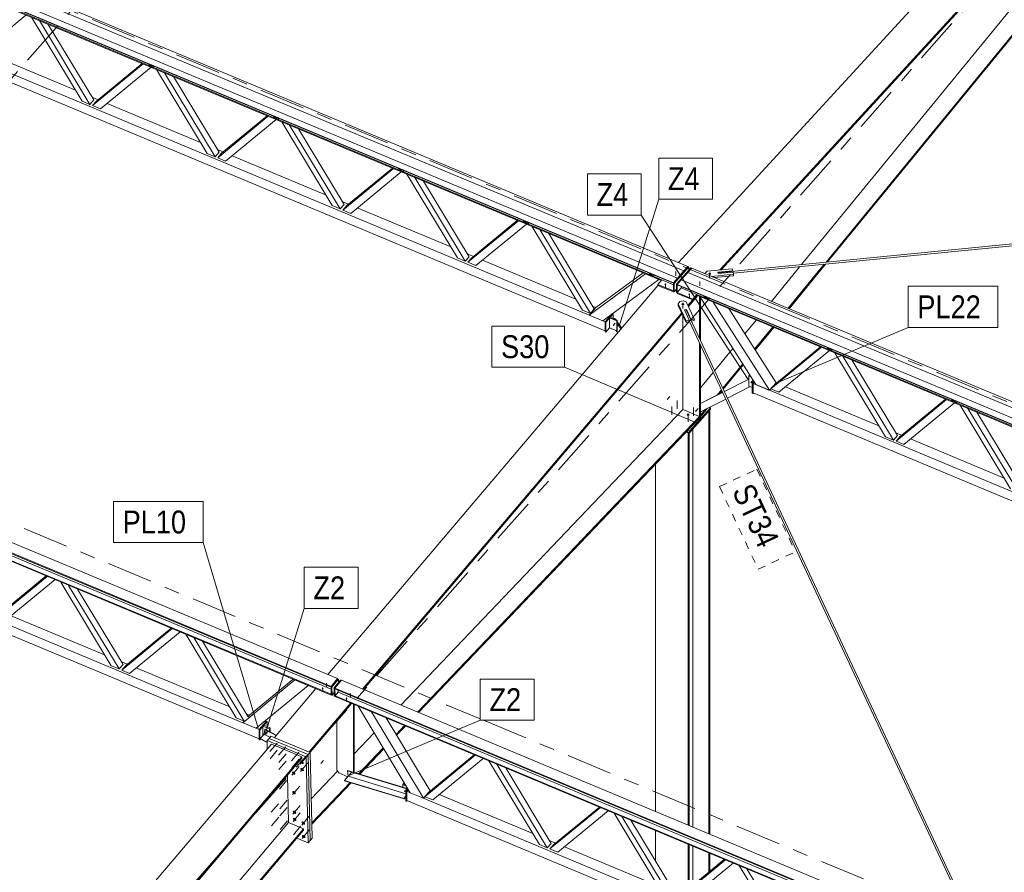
# Model space of a CAD drawing. Header units: millimetres. Extents: x -698 to 216, y -34 to 576.
# Tile 66 of 88: x -117 to -52, y 202 to 258. Entities that reach past the tile are written whole.
import ezdxf

# ---------------------------------------------------------------- set-up
doc = ezdxf.new("R2010")
doc.units = ezdxf.units.MM
for name, pattern in [('XKITLINE00', [0]), ('XKITLINE02', [4, 2, -2]), ('XKITLINE03', [6, 3, -1, 1, -1]), ('XKITLINE04', [3, 0.5, -0.5, 0.5, -0.5, 0.5, -0.5])]:
    doc.linetypes.add(name, pattern=pattern)
for name, color, linetype, lineweight in [('Element', 2, 'Continuous', 0), ('Spoina', 1, 'Continuous', 0), ('Znak elementu', 2, 'Continuous', 0), ('Śruba', 3, 'Continuous', 0)]:
    doc.layers.add(name, color=color, linetype=linetype, lineweight=lineweight)
doc.styles.add('ARIAL', font='ARIAL.TTF')

msp = doc.modelspace()

# ---------------------------------------------------------------- hatches: boundary and pattern name
at = {"layer": 'Śruba'}
for points in [[(-71.305, 241.328), (-71.314, 241.329), (-71.323, 241.331), (-71.331, 241.333), (-71.34, 241.336), (-71.347, 241.339), (-71.354, 241.343), (-71.361, 241.347), (-71.367, 241.352), (-71.372, 241.356), (-71.377, 241.362), (-71.38, 241.367), (-71.383, 241.373), (-71.385, 241.379), (-71.386, 241.385), (-71.387, 241.391), (-71.386, 241.397), (-71.385, 241.403), (-71.382, 241.409), (-71.379, 241.414), (-71.375, 241.419), (-71.371, 241.425), (-71.365, 241.429), (-71.359, 241.434), (-71.352, 241.437), (-71.345, 241.441), (-71.337, 241.444), (-71.329, 241.446), (-71.32, 241.448), (-71.312, 241.449), (-71.303, 241.45), (-71.294, 241.45), (-71.285, 241.45), (-71.276, 241.449), (-71.267, 241.447), (-71.259, 241.445), (-71.251, 241.442), (-71.243, 241.439), (-71.236, 241.435), (-71.229, 241.431), (-71.223, 241.426), (-71.218, 241.421), (-71.214, 241.416), (-71.21, 241.41), (-71.207, 241.405), (-71.205, 241.399), (-71.204, 241.393), (-71.203, 241.387), (-71.204, 241.381), (-71.206, 241.375), (-71.208, 241.369), (-71.211, 241.364), (-71.215, 241.358), (-71.22, 241.353), (-71.225, 241.348), (-71.231, 241.344), (-71.238, 241.34), (-71.245, 241.337), (-71.253, 241.334), (-71.261, 241.331), (-71.27, 241.33), (-71.279, 241.328), (-71.287, 241.328), (-71.296, 241.328)], [(-74.214, 240.644), (-74.225, 240.646), (-74.235, 240.649), (-74.244, 240.654), (-74.251, 240.66), (-74.257, 240.667), (-74.26, 240.675), (-74.262, 240.683), (-74.261, 240.691), (-74.258, 240.699), (-74.252, 240.706), (-74.245, 240.713), (-74.237, 240.718), (-74.227, 240.722), (-74.216, 240.725), (-74.204, 240.726), (-74.193, 240.725), (-74.182, 240.723), (-74.172, 240.719), (-74.163, 240.714), (-74.155, 240.708), (-74.15, 240.701), (-74.146, 240.694), (-74.145, 240.686), (-74.146, 240.678), (-74.149, 240.67), (-74.154, 240.663), (-74.162, 240.656), (-74.17, 240.651), (-74.18, 240.647), (-74.191, 240.644), (-74.203, 240.643)], [(-72.647, 239.989), (-72.658, 239.991), (-72.668, 239.995), (-72.677, 240), (-72.684, 240.006), (-72.69, 240.013), (-72.693, 240.02), (-72.694, 240.028), (-72.693, 240.036), (-72.69, 240.044), (-72.685, 240.051), (-72.678, 240.058), (-72.669, 240.063), (-72.659, 240.067), (-72.648, 240.07), (-72.637, 240.071), (-72.626, 240.07), (-72.615, 240.068), (-72.605, 240.065), (-72.596, 240.06), (-72.588, 240.054), (-72.583, 240.047), (-72.579, 240.039), (-72.578, 240.031), (-72.579, 240.023), (-72.582, 240.015), (-72.587, 240.008), (-72.594, 240.001), (-72.603, 239.996), (-72.613, 239.992), (-72.624, 239.989), (-72.635, 239.988)], [(-73.065, 239.325), (-73.074, 239.325), (-73.083, 239.327), (-73.092, 239.329), (-73.1, 239.331), (-73.107, 239.334), (-73.115, 239.338), (-73.122, 239.342), (-73.128, 239.347), (-73.133, 239.352), (-73.138, 239.357), (-73.142, 239.363), (-73.145, 239.368), (-73.147, 239.375), (-73.149, 239.381), (-73.149, 239.387), (-73.149, 239.394), (-73.148, 239.4), (-73.146, 239.406), (-73.143, 239.412), (-73.139, 239.418), (-73.135, 239.424), (-73.13, 239.429), (-73.124, 239.434), (-73.117, 239.438), (-73.11, 239.442), (-73.102, 239.445), (-73.094, 239.448), (-73.086, 239.451), (-73.077, 239.452), (-73.068, 239.454), (-73.059, 239.454), (-73.05, 239.454), (-73.041, 239.453), (-73.033, 239.452), (-73.024, 239.45), (-73.016, 239.447), (-73.008, 239.444), (-73.001, 239.441), (-72.994, 239.437), (-72.988, 239.432), (-72.982, 239.427), (-72.978, 239.422), (-72.974, 239.416), (-72.971, 239.41), (-72.968, 239.404), (-72.967, 239.398), (-72.966, 239.391), (-72.966, 239.385), (-72.968, 239.379), (-72.97, 239.372), (-72.973, 239.366), (-72.976, 239.361), (-72.981, 239.355), (-72.986, 239.35), (-72.992, 239.345), (-72.999, 239.341), (-73.006, 239.337), (-73.013, 239.333), (-73.021, 239.33), (-73.03, 239.328), (-73.038, 239.326), (-73.047, 239.325), (-73.056, 239.324)], [(-77.541, 238.068), (-77.534, 238.059), (-77.529, 238.05), (-77.525, 238.041), (-77.523, 238.032), (-77.523, 238.024), (-77.525, 238.016), (-77.529, 238.01), (-77.535, 238.006), (-77.541, 238.003), (-77.55, 238.002), (-77.559, 238.002), (-77.568, 238.005), (-77.578, 238.009), (-77.588, 238.015), (-77.597, 238.022), (-77.605, 238.03), (-77.612, 238.039), (-77.617, 238.048), (-77.621, 238.057), (-77.622, 238.066), (-77.622, 238.074), (-77.62, 238.081), (-77.617, 238.087), (-77.611, 238.092), (-77.604, 238.095), (-77.596, 238.096), (-77.587, 238.095), (-77.577, 238.093), (-77.567, 238.089), (-77.558, 238.083), (-77.549, 238.076)], [(-68.523, 234.301), (-68.516, 234.292), (-68.511, 234.283), (-68.507, 234.274), (-68.505, 234.265), (-68.506, 234.257), (-68.508, 234.25), (-68.511, 234.244), (-68.517, 234.239), (-68.524, 234.236), (-68.532, 234.235), (-68.541, 234.236), (-68.551, 234.238), (-68.56, 234.242), (-68.57, 234.248), (-68.579, 234.255), (-68.587, 234.263), (-68.594, 234.272), (-68.599, 234.281), (-68.603, 234.29), (-68.605, 234.299), (-68.605, 234.307), (-68.603, 234.315), (-68.599, 234.321), (-68.593, 234.325), (-68.586, 234.328), (-68.578, 234.329), (-68.569, 234.329), (-68.56, 234.326), (-68.55, 234.322), (-68.54, 234.316), (-68.531, 234.309)], [(-72.149, 232.435), (-72.142, 232.426), (-72.137, 232.417), (-72.133, 232.408), (-72.132, 232.399), (-72.132, 232.391), (-72.134, 232.383), (-72.137, 232.377), (-72.143, 232.373), (-72.15, 232.37), (-72.158, 232.369), (-72.167, 232.369), (-72.177, 232.372), (-72.187, 232.376), (-72.196, 232.382), (-72.205, 232.389), (-72.213, 232.397), (-72.22, 232.406), (-72.225, 232.415), (-72.229, 232.424), (-72.231, 232.433), (-72.231, 232.441), (-72.229, 232.448), (-72.225, 232.455), (-72.219, 232.459), (-72.212, 232.462), (-72.204, 232.463), (-72.195, 232.462), (-72.186, 232.46), (-72.176, 232.456), (-72.166, 232.45), (-72.157, 232.443)], [(-72.72, 232.07), (-72.729, 232.071), (-72.738, 232.072), (-72.746, 232.074), (-72.755, 232.077), (-72.762, 232.08), (-72.77, 232.084), (-72.776, 232.088), (-72.782, 232.092), (-72.788, 232.097), (-72.792, 232.103), (-72.796, 232.108), (-72.799, 232.114), (-72.801, 232.12), (-72.803, 232.126), (-72.803, 232.132), (-72.803, 232.139), (-72.801, 232.145), (-72.799, 232.151), (-72.796, 232.157), (-72.792, 232.162), (-72.788, 232.167), (-72.782, 232.172), (-72.776, 232.177), (-72.77, 232.181), (-72.762, 232.185), (-72.755, 232.188), (-72.746, 232.191), (-72.738, 232.193), (-72.729, 232.194), (-72.72, 232.195), (-72.711, 232.195), (-72.702, 232.195), (-72.694, 232.194), (-72.685, 232.193), (-72.676, 232.191), (-72.668, 232.188), (-72.66, 232.185), (-72.653, 232.181), (-72.647, 232.177), (-72.641, 232.172), (-72.635, 232.167), (-72.631, 232.162), (-72.627, 232.157), (-72.624, 232.151), (-72.621, 232.145), (-72.62, 232.139), (-72.62, 232.132), (-72.62, 232.126), (-72.621, 232.12), (-72.624, 232.114), (-72.627, 232.108), (-72.631, 232.103), (-72.635, 232.097), (-72.641, 232.092), (-72.647, 232.088), (-72.653, 232.084), (-72.66, 232.08), (-72.668, 232.077), (-72.676, 232.074), (-72.685, 232.072), (-72.694, 232.071), (-72.702, 232.07), (-72.711, 232.069)], [(-96.685, 214.154), (-96.696, 214.156), (-96.706, 214.16), (-96.715, 214.165), (-96.723, 214.171), (-96.728, 214.178), (-96.732, 214.185), (-96.733, 214.194), (-96.732, 214.202), (-96.729, 214.209), (-96.724, 214.217), (-96.717, 214.223), (-96.708, 214.228), (-96.698, 214.232), (-96.687, 214.235), (-96.676, 214.236), (-96.664, 214.236), (-96.653, 214.233), (-96.643, 214.23), (-96.634, 214.225), (-96.627, 214.219), (-96.621, 214.212), (-96.618, 214.204), (-96.617, 214.196), (-96.617, 214.188), (-96.621, 214.18), (-96.626, 214.173), (-96.633, 214.167), (-96.642, 214.161), (-96.652, 214.157), (-96.663, 214.155), (-96.674, 214.154)], [(-95.118, 213.499), (-95.129, 213.502), (-95.139, 213.505), (-95.148, 213.51), (-95.155, 213.516), (-95.161, 213.523), (-95.165, 213.531), (-95.166, 213.539), (-95.165, 213.547), (-95.162, 213.555), (-95.157, 213.562), (-95.149, 213.568), (-95.141, 213.574), (-95.131, 213.578), (-95.12, 213.58), (-95.108, 213.581), (-95.097, 213.581), (-95.086, 213.579), (-95.076, 213.575), (-95.067, 213.57), (-95.06, 213.564), (-95.054, 213.557), (-95.051, 213.55), (-95.049, 213.542), (-95.05, 213.533), (-95.053, 213.526), (-95.059, 213.518), (-95.066, 213.512), (-95.074, 213.507), (-95.084, 213.503), (-95.095, 213.5), (-95.107, 213.499)], [(-100.321, 211.288), (-100.314, 211.279), (-100.308, 211.27), (-100.305, 211.26), (-100.303, 211.252), (-100.303, 211.243), (-100.305, 211.236), (-100.309, 211.23), (-100.314, 211.225), (-100.321, 211.223), (-100.33, 211.221), (-100.339, 211.222), (-100.348, 211.225), (-100.358, 211.229), (-100.368, 211.234), (-100.377, 211.241), (-100.385, 211.249), (-100.392, 211.258), (-100.397, 211.267), (-100.401, 211.277), (-100.402, 211.286), (-100.402, 211.294), (-100.4, 211.301), (-100.396, 211.307), (-100.391, 211.312), (-100.384, 211.315), (-100.376, 211.316), (-100.367, 211.315), (-100.357, 211.313), (-100.347, 211.308), (-100.338, 211.303), (-100.329, 211.296)], [(-97.97, 209.398), (-97.961, 209.389), (-97.953, 209.379), (-97.945, 209.369), (-97.938, 209.359), (-97.932, 209.348), (-97.927, 209.338), (-97.923, 209.328), (-97.92, 209.318), (-97.918, 209.308), (-97.918, 209.298), (-97.918, 209.289), (-97.919, 209.281), (-97.922, 209.273), (-97.925, 209.266), (-97.93, 209.26), (-97.936, 209.254), (-97.942, 209.249), (-97.949, 209.246), (-97.958, 209.243), (-97.966, 209.241), (-97.976, 209.24), (-97.986, 209.241), (-97.996, 209.242), (-98.007, 209.244), (-98.018, 209.247), (-98.029, 209.251), (-98.04, 209.257), (-98.052, 209.263), (-98.062, 209.269), (-98.073, 209.277), (-98.083, 209.285), (-98.093, 209.294), (-98.102, 209.303), (-98.111, 209.313), (-98.118, 209.323), (-98.125, 209.333), (-98.131, 209.343), (-98.136, 209.354), (-98.14, 209.364), (-98.143, 209.374), (-98.145, 209.384), (-98.146, 209.393), (-98.145, 209.402), (-98.144, 209.411), (-98.141, 209.419), (-98.138, 209.426), (-98.133, 209.432), (-98.128, 209.438), (-98.121, 209.442), (-98.114, 209.446), (-98.106, 209.449), (-98.097, 209.451), (-98.088, 209.451), (-98.078, 209.451), (-98.067, 209.45), (-98.056, 209.448), (-98.045, 209.444), (-98.034, 209.44), (-98.023, 209.435), (-98.012, 209.429), (-98.001, 209.422), (-97.99, 209.415), (-97.98, 209.407)], [(-98.519, 208.694), (-98.51, 208.685), (-98.501, 208.675), (-98.493, 208.665), (-98.487, 208.655), (-98.481, 208.644), (-98.476, 208.634), (-98.472, 208.624), (-98.469, 208.614), (-98.467, 208.604), (-98.466, 208.594), (-98.466, 208.585), (-98.468, 208.577), (-98.47, 208.569), (-98.474, 208.562), (-98.478, 208.555), (-98.484, 208.55), (-98.49, 208.545), (-98.498, 208.541), (-98.506, 208.539), (-98.515, 208.537), (-98.524, 208.536), (-98.534, 208.536), (-98.545, 208.538), (-98.555, 208.54), (-98.566, 208.543), (-98.578, 208.547), (-98.589, 208.553), (-98.6, 208.558), (-98.611, 208.565), (-98.621, 208.573), (-98.632, 208.581), (-98.641, 208.59), (-98.65, 208.599), (-98.659, 208.609), (-98.667, 208.619), (-98.673, 208.629), (-98.679, 208.639), (-98.684, 208.649), (-98.688, 208.66), (-98.691, 208.67), (-98.693, 208.68), (-98.694, 208.689), (-98.694, 208.698), (-98.692, 208.707), (-98.69, 208.714), (-98.686, 208.722), (-98.682, 208.728), (-98.676, 208.734), (-98.67, 208.738), (-98.662, 208.742), (-98.654, 208.745), (-98.645, 208.746), (-98.636, 208.747), (-98.626, 208.747), (-98.615, 208.746), (-98.605, 208.743), (-98.594, 208.74), (-98.582, 208.736), (-98.571, 208.731), (-98.56, 208.725), (-98.549, 208.718), (-98.539, 208.711), (-98.528, 208.703)], [(-97.96, 208.927), (-97.95, 208.918), (-97.942, 208.908), (-97.934, 208.898), (-97.927, 208.888), (-97.921, 208.877), (-97.916, 208.867), (-97.912, 208.857), (-97.91, 208.847), (-97.908, 208.837), (-97.907, 208.827), (-97.907, 208.818), (-97.909, 208.81), (-97.911, 208.802), (-97.915, 208.795), (-97.919, 208.788), (-97.925, 208.783), (-97.931, 208.778), (-97.939, 208.775), (-97.947, 208.772), (-97.956, 208.77), (-97.965, 208.769), (-97.975, 208.769), (-97.986, 208.771), (-97.996, 208.773), (-98.007, 208.776), (-98.018, 208.78), (-98.03, 208.786), (-98.041, 208.791), (-98.052, 208.798), (-98.062, 208.806), (-98.073, 208.814), (-98.082, 208.823), (-98.091, 208.832), (-98.1, 208.842), (-98.107, 208.852), (-98.114, 208.862), (-98.12, 208.872), (-98.125, 208.882), (-98.129, 208.893), (-98.132, 208.903), (-98.134, 208.913), (-98.135, 208.922), (-98.135, 208.931), (-98.133, 208.94), (-98.131, 208.947), (-98.127, 208.955), (-98.123, 208.961), (-98.117, 208.967), (-98.111, 208.971), (-98.103, 208.975), (-98.095, 208.978), (-98.086, 208.979), (-98.077, 208.98), (-98.067, 208.98), (-98.056, 208.979), (-98.045, 208.976), (-98.034, 208.973), (-98.023, 208.969), (-98.012, 208.964), (-98.001, 208.958), (-97.99, 208.951), (-97.979, 208.944), (-97.969, 208.936)], [(-94.85, 208.585), (-94.843, 208.577), (-94.838, 208.567), (-94.834, 208.558), (-94.832, 208.549), (-94.833, 208.541), (-94.835, 208.534), (-94.838, 208.528), (-94.844, 208.523), (-94.851, 208.52), (-94.859, 208.519), (-94.868, 208.52), (-94.878, 208.522), (-94.887, 208.526), (-94.897, 208.532), (-94.906, 208.539), (-94.914, 208.547), (-94.921, 208.556), (-94.926, 208.565), (-94.93, 208.574), (-94.932, 208.583), (-94.932, 208.592), (-94.93, 208.599), (-94.926, 208.605), (-94.92, 208.609), (-94.913, 208.612), (-94.905, 208.613), (-94.896, 208.613), (-94.887, 208.61), (-94.877, 208.606), (-94.867, 208.6), (-94.858, 208.593)], [(-98.489, 207.41), (-98.48, 207.401), (-98.472, 207.391), (-98.464, 207.381), (-98.457, 207.371), (-98.451, 207.361), (-98.446, 207.35), (-98.442, 207.34), (-98.439, 207.33), (-98.437, 207.32), (-98.437, 207.311), (-98.437, 207.302), (-98.438, 207.293), (-98.441, 207.285), (-98.444, 207.278), (-98.449, 207.272), (-98.454, 207.266), (-98.461, 207.262), (-98.468, 207.258), (-98.476, 207.255), (-98.485, 207.253), (-98.495, 207.253), (-98.505, 207.253), (-98.515, 207.254), (-98.526, 207.256), (-98.537, 207.26), (-98.548, 207.264), (-98.559, 207.269), (-98.57, 207.275), (-98.581, 207.282), (-98.592, 207.289), (-98.602, 207.297), (-98.612, 207.306), (-98.621, 207.315), (-98.629, 207.325), (-98.637, 207.335), (-98.644, 207.345), (-98.65, 207.355), (-98.655, 207.366), (-98.659, 207.376), (-98.662, 207.386), (-98.664, 207.396), (-98.665, 207.405), (-98.664, 207.414), (-98.663, 207.423), (-98.66, 207.431), (-98.657, 207.438), (-98.652, 207.444), (-98.647, 207.45), (-98.64, 207.455), (-98.633, 207.458), (-98.625, 207.461), (-98.616, 207.463), (-98.606, 207.464), (-98.596, 207.463), (-98.586, 207.462), (-98.575, 207.46), (-98.564, 207.457), (-98.553, 207.452), (-98.542, 207.447), (-98.531, 207.441), (-98.52, 207.435), (-98.509, 207.427), (-98.499, 207.419)], [(-91.232, 207.491), (-91.225, 207.482), (-91.22, 207.473), (-91.216, 207.464), (-91.214, 207.455), (-91.214, 207.447), (-91.216, 207.44), (-91.22, 207.434), (-91.226, 207.429), (-91.233, 207.426), (-91.241, 207.425), (-91.25, 207.426), (-91.259, 207.428), (-91.269, 207.432), (-91.279, 207.438), (-91.288, 207.445), (-91.296, 207.453), (-91.303, 207.462), (-91.308, 207.471), (-91.312, 207.48), (-91.313, 207.489), (-91.313, 207.497), (-91.311, 207.505), (-91.308, 207.511), (-91.302, 207.515), (-91.295, 207.518), (-91.287, 207.519), (-91.278, 207.519), (-91.268, 207.516), (-91.258, 207.512), (-91.249, 207.506), (-91.24, 207.499)], [(-98.46, 206.126), (-98.451, 206.117), (-98.442, 206.108), (-98.434, 206.098), (-98.428, 206.087), (-98.422, 206.077), (-98.417, 206.067), (-98.413, 206.056), (-98.41, 206.046), (-98.408, 206.036), (-98.407, 206.027), (-98.407, 206.018), (-98.409, 206.009), (-98.411, 206.002), (-98.415, 205.994), (-98.419, 205.988), (-98.425, 205.983), (-98.431, 205.978), (-98.439, 205.974), (-98.447, 205.971), (-98.456, 205.97), (-98.465, 205.969), (-98.475, 205.969), (-98.486, 205.97), (-98.496, 205.973), (-98.508, 205.976), (-98.519, 205.98), (-98.53, 205.985), (-98.541, 205.991), (-98.552, 205.998), (-98.562, 206.005), (-98.573, 206.014), (-98.582, 206.022), (-98.592, 206.032), (-98.6, 206.041), (-98.608, 206.051), (-98.614, 206.061), (-98.62, 206.072), (-98.625, 206.082), (-98.629, 206.092), (-98.632, 206.102), (-98.634, 206.112), (-98.635, 206.122), (-98.635, 206.131), (-98.633, 206.139), (-98.631, 206.147), (-98.627, 206.154), (-98.623, 206.161), (-98.617, 206.166), (-98.611, 206.171), (-98.603, 206.175), (-98.595, 206.177), (-98.586, 206.179), (-98.577, 206.18), (-98.567, 206.18), (-98.556, 206.178), (-98.546, 206.176), (-98.535, 206.173), (-98.523, 206.169), (-98.512, 206.164), (-98.501, 206.158), (-98.49, 206.151), (-98.48, 206.143), (-98.469, 206.135)], [(-98.449, 205.655), (-98.44, 205.646), (-98.431, 205.636), (-98.424, 205.626), (-98.417, 205.616), (-98.411, 205.606), (-98.406, 205.596), (-98.402, 205.585), (-98.399, 205.575), (-98.397, 205.565), (-98.396, 205.556), (-98.397, 205.547), (-98.398, 205.538), (-98.4, 205.531), (-98.404, 205.523), (-98.409, 205.517), (-98.414, 205.511), (-98.421, 205.507), (-98.428, 205.503), (-98.436, 205.5), (-98.445, 205.499), (-98.454, 205.498), (-98.464, 205.498), (-98.475, 205.499), (-98.486, 205.502), (-98.497, 205.505), (-98.508, 205.509), (-98.519, 205.514), (-98.53, 205.52), (-98.541, 205.527), (-98.552, 205.534), (-98.562, 205.542), (-98.572, 205.551), (-98.581, 205.56), (-98.589, 205.57), (-98.597, 205.58), (-98.604, 205.59), (-98.61, 205.601), (-98.615, 205.611), (-98.619, 205.621), (-98.622, 205.631), (-98.623, 205.641), (-98.624, 205.651), (-98.624, 205.66), (-98.622, 205.668), (-98.62, 205.676), (-98.616, 205.683), (-98.612, 205.69), (-98.606, 205.695), (-98.6, 205.7), (-98.593, 205.703), (-98.584, 205.706), (-98.576, 205.708), (-98.566, 205.709), (-98.556, 205.709), (-98.546, 205.707), (-98.535, 205.705), (-98.524, 205.702), (-98.513, 205.698), (-98.501, 205.692), (-98.49, 205.687), (-98.479, 205.68), (-98.469, 205.672), (-98.459, 205.664)], [(-97.879, 205.417), (-97.87, 205.408), (-97.861, 205.398), (-97.854, 205.388), (-97.847, 205.378), (-97.841, 205.368), (-97.836, 205.357), (-97.832, 205.347), (-97.829, 205.337), (-97.827, 205.327), (-97.826, 205.318), (-97.827, 205.309), (-97.828, 205.3), (-97.831, 205.292), (-97.834, 205.285), (-97.839, 205.279), (-97.844, 205.273), (-97.851, 205.269), (-97.858, 205.265), (-97.866, 205.262), (-97.875, 205.26), (-97.884, 205.26), (-97.894, 205.26), (-97.905, 205.261), (-97.916, 205.263), (-97.927, 205.267), (-97.938, 205.271), (-97.949, 205.276), (-97.96, 205.282), (-97.971, 205.289), (-97.982, 205.296), (-97.992, 205.304), (-98.002, 205.313), (-98.011, 205.322), (-98.019, 205.332), (-98.027, 205.342), (-98.034, 205.352), (-98.04, 205.363), (-98.045, 205.373), (-98.049, 205.383), (-98.052, 205.393), (-98.053, 205.403), (-98.054, 205.413), (-98.054, 205.422), (-98.053, 205.43), (-98.05, 205.438), (-98.047, 205.445), (-98.042, 205.451), (-98.036, 205.457), (-98.03, 205.462), (-98.023, 205.465), (-98.014, 205.468), (-98.006, 205.47), (-97.996, 205.471), (-97.986, 205.47), (-97.976, 205.469), (-97.965, 205.467), (-97.954, 205.464), (-97.943, 205.46), (-97.932, 205.454), (-97.92, 205.448), (-97.909, 205.442), (-97.899, 205.434), (-97.889, 205.426)], [(-97.859, 204.534), (-97.85, 204.525), (-97.841, 204.515), (-97.833, 204.505), (-97.827, 204.495), (-97.821, 204.485), (-97.816, 204.474), (-97.812, 204.464), (-97.809, 204.454), (-97.807, 204.444), (-97.806, 204.435), (-97.806, 204.426), (-97.808, 204.417), (-97.81, 204.409), (-97.814, 204.402), (-97.818, 204.396), (-97.824, 204.39), (-97.83, 204.385), (-97.838, 204.382), (-97.846, 204.379), (-97.855, 204.377), (-97.864, 204.376), (-97.874, 204.377), (-97.885, 204.378), (-97.895, 204.38), (-97.906, 204.383), (-97.918, 204.388), (-97.929, 204.393), (-97.94, 204.399), (-97.951, 204.405), (-97.961, 204.413), (-97.972, 204.421), (-97.981, 204.43), (-97.99, 204.439), (-97.999, 204.449), (-98.007, 204.459), (-98.013, 204.469), (-98.019, 204.479), (-98.024, 204.49), (-98.028, 204.5), (-98.031, 204.51), (-98.033, 204.52), (-98.034, 204.529), (-98.034, 204.538), (-98.032, 204.547), (-98.03, 204.555), (-98.026, 204.562), (-98.022, 204.568), (-98.016, 204.574), (-98.01, 204.578), (-98.002, 204.582), (-97.994, 204.585), (-97.985, 204.587), (-97.976, 204.587), (-97.966, 204.587), (-97.955, 204.586), (-97.945, 204.584), (-97.934, 204.58), (-97.922, 204.576), (-97.911, 204.571), (-97.9, 204.565), (-97.889, 204.558), (-97.879, 204.551), (-97.868, 204.543)]]:
    msp.add_hatch(color=256, dxfattribs=at).paths.add_polyline_path(points, flags=17)

# ---------------------------------------------------------------- linework, layer by layer
at = {"layer": 'Element', "linetype": 'XKITLINE00', "lineweight": 0}
for p, q in [((-158.22, 277.186), (-72.985, 241.583)), ((-158.219, 277.186), (-72.984, 241.583)), ((-157.96, 277.469), (-72.725, 241.866)), ((-158.912, 276.389), (-73.677, 240.786)), ((-158.911, 276.366), (-73.676, 240.763)), ((-158.652, 276.695), (-73.418, 241.092)), ((-73.417, 241.092), (-158.652, 276.695)), ((-157.641, 275.741), (-74.431, 240.984)), ((-157.64, 275.692), (-74.462, 240.948)), ((-153.943, 269.298), (-78.147, 237.638)), ((-152.874, 269.456), (-78.145, 238.241)), ((-73.347, 242.126), (-51.732, 265.696)), ((-70.64, 241.639), (-49.453, 264.743)), ((-70.543, 241.649), (-49.388, 264.717)), ((-65.269, 241.993), (-50.31, 260.253)), ((-63.668, 242.149), (-49.154, 259.868)), ((-63.582, 242.158), (-49.09, 259.849)), ((-116.129, 258.353), (-119.445, 255.626)), ((-112.45, 252.705), (-115.767, 258.202)), ((-111.932, 252.489), (-115.249, 257.985)), ((-114.664, 257.741), (-111.673, 252.783)), ((-119.012, 255.982), (-112.883, 253.423)), ((-111.76, 252.417), (-108.444, 255.143)), ((-111.501, 252.711), (-108.51, 255.17)), ((-108.077, 255.132), (-108.106, 255.144)), ((-107.846, 254.942), (-108.106, 255.144)), ((-107.818, 254.93), (-108.077, 255.132)), ((-107.926, 254.927), (-111.242, 252.2)), ((-107.818, 254.93), (-107.846, 254.942)), ((-107.757, 254.999), (-107.818, 254.93)), ((-104.248, 249.279), (-107.564, 254.775)), ((-103.73, 249.062), (-107.046, 254.559)), ((-106.462, 254.315), (-103.471, 249.357)), ((-111.932, 252.489), (-112.45, 252.705)), ((-111.673, 252.783), (-111.932, 252.489)), ((-111.781, 252.962), (-111.393, 252.8)), ((-111.76, 252.417), (-111.501, 252.711)), ((-110.809, 252.556), (-104.681, 249.996)), ((-111.242, 252.2), (-111.76, 252.417)), ((-103.558, 248.991), (-100.242, 251.717)), ((-103.299, 249.285), (-100.307, 251.744)), ((-99.724, 251.501), (-103.04, 248.774)), ((-99.875, 251.706), (-99.903, 251.718)), ((-99.644, 251.516), (-99.903, 251.718)), ((-99.616, 251.504), (-99.875, 251.706)), ((-99.616, 251.504), (-99.644, 251.516)), ((-99.555, 251.572), (-99.616, 251.504)), ((-96.046, 245.853), (-99.362, 251.349)), ((-95.528, 245.636), (-98.844, 251.133)), ((-98.26, 250.889), (-95.268, 245.931)), ((-96.126, 214.327), (-181.361, 249.93)), ((-96.125, 214.28), (-181.36, 249.883)), ((-180.929, 250.439), (-95.694, 214.836)), ((-96.114, 213.809), (-181.349, 249.412)), ((-96.113, 213.762), (-181.348, 249.365)), ((-103.73, 249.062), (-104.248, 249.279)), ((-103.471, 249.357), (-103.73, 249.062)), ((-103.579, 249.536), (-103.19, 249.374)), ((-103.558, 248.991), (-103.299, 249.285)), ((-103.04, 248.774), (-103.558, 248.991)), ((-102.607, 249.13), (-96.479, 246.57)), ((-95.356, 245.564), (-92.04, 248.291)), ((-95.096, 245.859), (-92.105, 248.318)), ((-91.522, 248.074), (-94.838, 245.348)), ((-91.672, 248.28), (-91.701, 248.292)), ((-91.442, 248.089), (-91.701, 248.292)), ((-91.413, 248.078), (-91.672, 248.28)), ((-91.413, 248.078), (-91.442, 248.089)), ((-91.353, 248.146), (-91.413, 248.078)), ((-87.843, 242.427), (-91.16, 247.923)), ((-87.326, 242.21), (-90.642, 247.707)), ((-90.058, 247.463), (-87.066, 242.504)), ((-70.764, 241.456), (-9.364, 247.453)), ((-69.747, 241.426), (-10.336, 247.228)), ((-95.377, 246.11), (-94.988, 245.948)), ((-95.528, 245.636), (-96.046, 245.853)), ((-95.268, 245.931), (-95.528, 245.636)), ((-95.356, 245.564), (-95.096, 245.859)), ((-94.838, 245.348), (-95.356, 245.564)), ((-94.405, 245.704), (-88.276, 243.144)), ((-87.153, 242.138), (-83.837, 244.865)), ((-86.894, 242.433), (-83.903, 244.892)), ((-83.47, 244.854), (-83.499, 244.866)), ((-83.239, 244.663), (-83.499, 244.866)), ((-83.211, 244.651), (-83.47, 244.854)), ((-83.15, 244.72), (-83.211, 244.651)), ((-83.319, 244.648), (-86.635, 241.922)), ((-83.211, 244.651), (-83.239, 244.663)), ((-79.641, 239), (-82.957, 244.497)), ((-79.123, 238.784), (-82.439, 244.281)), ((-81.855, 244.037), (-78.864, 239.078)), ((-176.64, 242.557), (-100.844, 210.896)), ((-175.61, 242.731), (-101.907, 211.945)), ((-87.326, 242.21), (-87.843, 242.427)), ((-87.066, 242.504), (-87.326, 242.21)), ((-87.174, 242.684), (-86.786, 242.522)), ((-87.153, 242.138), (-86.894, 242.433)), ((-86.635, 241.922), (-87.153, 242.138)), ((-86.202, 242.278), (-80.074, 239.718)), ((-73.677, 240.78), (-72.725, 241.859)), ((-72.668, 241.835), (-73.62, 240.756)), ((-73.477, 240.697), (-72.526, 241.776)), ((-72.985, 241.583), (-73.417, 241.092)), ((-73.161, 240.985), (-72.728, 241.476)), ((-72.985, 241.565), (-72.984, 241.583)), ((-72.985, 241.565), (-72.985, 241.583)), ((-72.984, 241.583), (-72.725, 241.866)), ((-72.728, 241.476), (-72.469, 241.759)), ((-72.728, 241.475), (-72.728, 241.476)), ((-72.728, 241.476), (12.507, 205.873)), ((-72.728, 241.476), (12.506, 205.873)), ((-72.725, 241.866), (-72.725, 241.859)), ((-72.725, 241.859), (-72.668, 241.835)), ((-72.668, 241.614), (-72.668, 241.835)), ((-72.526, 241.776), (-72.474, 241.754)), ((-72.469, 241.759), (12.766, 206.156)), ((-71.6, 241.432), (-71.463, 241.559)), ((-71.463, 241.559), (-69.819, 241.719)), ((-69.785, 241.581), (-70.771, 241.485)), ((-70.771, 241.485), (-70.75, 241.397)), ((-70.75, 241.397), (-69.763, 241.493)), ((-69.819, 241.719), (-69.785, 241.581)), ((-69.785, 241.552), (-69.785, 241.581)), ((-69.763, 241.493), (-69.729, 241.355)), ((-67.247, 239.578), (-65.385, 241.852)), ((-66.15, 239.12), (-63.784, 242.008)), ((-66.091, 239.095), (-63.698, 242.016)), ((-79.195, 238.68), (-75.507, 241.385)), ((-78.762, 239.17), (-75.657, 241.448)), ((-78.31, 238.31), (-74.622, 241.015)), ((-74.622, 241.015), (-75.507, 241.385)), ((-75.268, 241.428), (-75.296, 241.439)), ((-75.037, 241.237), (-75.296, 241.439)), ((-75.009, 241.225), (-75.268, 241.428)), ((-75.009, 241.225), (-75.037, 241.237)), ((-74.948, 241.294), (-75.009, 241.225)), ((-74.43, 240.986), (-74.689, 240.68)), ((-74.43, 240.986), (-73.677, 240.671)), ((-73.677, 240.786), (-73.418, 241.092)), ((-73.421, 240.679), (-73.161, 240.985)), ((-73.418, 241.092), (-73.417, 241.074)), ((-73.417, 241.074), (-73.417, 241.092)), ((12.074, 205.382), (-73.161, 240.985)), ((-73.161, 240.985), (-73.161, 240.984)), ((-73.161, 240.985), (12.073, 205.382)), ((-71.601, 241.397), (-71.6, 241.432)), ((-71.591, 241.392), (-71.6, 241.432)), ((-69.729, 241.355), (-71.166, 241.215)), ((-70.974, 241.135), (-69.732, 241.256)), ((-69.732, 241.256), (-69.729, 241.355)), ((-96.342, 215.107), (-74.688, 240.621)), ((-73.678, 240.258), (-74.689, 240.68)), ((-74.689, 240.68), (-74.688, 240.621)), ((-74.688, 240.621), (-73.676, 240.199)), ((-73.678, 240.258), (-73.677, 240.259)), ((-73.676, 240.199), (-73.678, 240.258)), ((-73.676, 240.763), (-73.677, 240.786)), ((-73.677, 240.236), (-73.677, 240.78)), ((-73.62, 240.756), (-73.677, 240.78)), ((-73.62, 240.212), (-73.677, 240.236)), ((-73.676, 240.199), (-73.653, 240.226)), ((-73.62, 240.212), (-73.62, 240.756)), ((-73.477, 240.374), (-73.62, 240.212)), ((-73.477, 240.153), (-73.477, 240.697)), ((-73.477, 240.697), (-73.42, 240.673)), ((-73.421, 240.679), (-73.42, 240.656)), ((-73.421, 240.679), (11.814, 205.076)), ((-73.421, 240.151), (-73.162, 240.456)), ((-73.42, 240.152), (-73.42, 240.66)), ((-73.42, 240.656), (11.815, 205.053)), ((-73.162, 240.456), (-72.15, 240.034)), ((-73.159, 240.455), (-73.1, 240.522)), ((-73.477, 240.153), (-73.421, 240.129)), ((-73.421, 240.151), (-73.42, 240.092)), ((-73.421, 240.151), (-72.41, 239.728)), ((-73.42, 240.092), (-72.408, 239.669)), ((-73.358, 239.409), (-73.252, 239.559)), ((-73.252, 239.559), (-73.046, 239.609)), ((-73.046, 239.609), (-72.836, 239.537)), ((-72.836, 239.537), (-72.315, 238.422)), ((-72.724, 239.297), (-72.144, 239.98)), ((-72.695, 239.235), (-72.083, 239.955)), ((-72.41, 239.728), (-72.15, 240.034)), ((-72.408, 239.669), (-72.41, 239.728)), ((-72.149, 239.975), (-72.408, 239.669)), ((-72.15, 240.034), (-72.149, 239.975)), ((-72.15, 240.031), (-30.801, 222.76)), ((-72.149, 239.982), (-30.793, 222.708)), ((-71.967, 237.165), (-71.967, 239.907)), ((-68.268, 234.116), (-71.953, 239.9)), ((-71.898, 237.017), (-71.898, 239.815)), ((-71.703, 239.938), (-71.731, 239.95)), ((-71.472, 239.748), (-71.731, 239.95)), ((-71.443, 239.736), (-71.703, 239.938)), ((-71.443, 239.736), (-71.472, 239.748)), ((-71.383, 239.805), (-71.443, 239.736)), ((-67.383, 233.746), (-71.068, 239.531)), ((-79.123, 238.784), (-79.641, 239)), ((-79.195, 238.68), (-78.762, 239.17)), ((-78.864, 239.078), (-79.123, 238.784)), ((-78.972, 239.258), (-78.762, 239.17)), ((-73.356, 239.315), (-73.358, 239.409)), ((-72.837, 238.295), (-73.358, 239.409)), ((-73.356, 239.315), (-72.835, 238.201)), ((-72.825, 239.043), (-72.952, 239.012)), ((-72.952, 239.012), (-72.64, 238.343)), ((-72.919, 239.014), (-72.942, 238.991)), ((-72.942, 238.991), (-72.942, 238.991)), ((-72.887, 239.028), (-72.919, 239.014)), ((-72.856, 239.028), (-72.887, 239.028)), ((-72.832, 239.016), (-72.856, 239.028)), ((-53.405, 197.433), (-72.832, 239.016)), ((-72.824, 238.999), (-72.825, 239.043)), ((-72.513, 238.374), (-72.825, 239.043)), ((-66.95, 234.236), (-70.053, 239.107)), ((-94.062, 214.155), (-73.126, 238.823)), ((-94.002, 214.129), (-73.097, 238.761)), ((-78.31, 238.31), (-79.195, 238.68)), ((-78.147, 238.239), (-77.671, 238.778)), ((-78.104, 238.221), (-78.147, 238.239)), ((-78.147, 237.574), (-78.147, 238.239)), ((-78.104, 238.221), (-77.629, 238.76)), ((-77.832, 238.53), (-77.858, 238.5)), ((-77.858, 237.835), (-77.858, 238.5)), ((-77.858, 238.5), (-77.395, 238.307)), ((-77.369, 238.336), (-77.832, 238.53)), ((-77.727, 238.738), (-77.712, 238.732)), ((-77.629, 238.76), (-77.671, 238.778)), ((-77.629, 238.445), (-77.629, 238.76)), ((-77.565, 238.418), (-77.541, 238.445)), ((-77.557, 238.415), (-77.525, 238.451)), ((-77.525, 238.451), (-77.541, 238.445)), ((-77.473, 238.38), (-77.525, 238.451)), ((-77.369, 238.336), (-77.395, 238.307)), ((-77.395, 238.307), (-77.395, 237.642)), ((-77.369, 237.671), (-77.369, 238.336)), ((-77.06, 237.826), (-77.369, 238.24)), ((-73.065, 232.483), (-73.065, 238.691)), ((-72.64, 238.343), (-72.837, 238.295)), ((-72.835, 238.201), (-72.837, 238.295)), ((-72.835, 238.201), (-72.637, 238.249)), ((-72.637, 238.249), (-72.64, 238.343)), ((-53.846, 198.07), (-72.638, 238.293)), ((-72.315, 238.422), (-72.513, 238.374)), ((-72.512, 238.33), (-72.513, 238.374)), ((-72.491, 238.285), (-72.313, 238.328)), ((-72.313, 238.328), (-72.315, 238.422)), ((-68.995, 237.445), (-68.25, 238.354)), ((-78.104, 237.556), (-78.104, 238.221)), ((-78.104, 237.556), (-77.858, 237.835)), ((-77.395, 237.642), (-77.858, 237.835)), ((-77.326, 237.513), (-77.434, 237.658)), ((-77.369, 237.671), (-77.395, 237.642)), ((-77.1, 237.779), (-77.369, 238.14)), ((-77.113, 237.764), (-77.369, 238.107)), ((-68.35, 236.434), (-67.153, 237.896)), ((-68.316, 236.379), (-67.094, 237.871)), ((-78.147, 237.574), (-78.104, 237.556)), ((-71.967, 231.784), (-71.967, 236.857)), ((-71.898, 231.863), (-71.898, 236.709)), ((-70.971, 235.032), (-69.779, 236.488)), ((-67.281, 233.837), (-63.965, 236.564)), ((-67.021, 234.132), (-64.03, 236.591)), ((-63.447, 236.347), (-66.763, 233.621)), ((-63.598, 236.553), (-63.626, 236.565)), ((-63.367, 236.363), (-63.626, 236.565)), ((-63.339, 236.351), (-63.598, 236.553)), ((-63.339, 236.351), (-63.367, 236.363)), ((-63.278, 236.419), (-63.339, 236.351)), ((-59.768, 230.7), (-63.085, 236.196)), ((-59.251, 230.483), (-62.567, 235.98)), ((-61.983, 235.736), (-58.991, 230.777)), ((-70.436, 233.888), (-69.135, 235.477)), ((-70.408, 233.826), (-69.1, 235.422)), ((-71.898, 233.9), (-71.063, 234.92)), ((-70.336, 233.672), (-68.733, 234.485)), ((-70.333, 233.665), (-68.733, 234.476)), ((-68.733, 234.689), (-68.707, 234.718)), ((-68.597, 234.632), (-68.733, 234.689)), ((-68.733, 234.689), (-68.733, 234.024)), ((-68.707, 234.718), (-68.631, 234.687)), ((-70.81, 233.431), (-70.528, 233.776)), ((-70.674, 233.5), (-70.499, 233.714)), ((-70.13, 233.232), (-68.642, 233.986)), ((-68.733, 234.024), (-68.517, 233.934)), ((-68.517, 234.216), (-68.409, 234.338)), ((-68.474, 234.198), (-68.517, 234.216)), ((-68.517, 233.551), (-68.517, 234.216)), ((-68.474, 234.198), (-68.385, 234.299)), ((-68.474, 233.533), (-68.474, 234.198)), ((-68.373, 234.282), (-68.452, 234.193)), ((-68.452, 234.193), (-67.424, 233.763)), ((-68.452, 234.193), (-68.452, 233.588)), ((-67.383, 233.746), (-68.268, 234.116)), ((-66.95, 234.236), (-67.383, 233.746)), ((-67.383, 233.746), (-33.983, 219.794)), ((-67.281, 233.837), (-67.021, 234.132)), ((-66.763, 233.621), (-67.281, 233.837)), ((-66.95, 234.236), (-66.913, 234.221)), ((-66.33, 233.977), (-60.201, 231.417)), ((-71.898, 232.879), (-70.452, 233.613)), ((-71.898, 232.871), (-70.449, 233.606)), ((-71.898, 232.335), (-70.246, 233.173)), ((-68.517, 233.551), (-68.474, 233.533)), ((-68.474, 233.533), (-68.433, 233.58)), ((-68.452, 233.588), (-34.361, 219.348)), ((-59.078, 230.411), (-55.762, 233.138)), ((-58.819, 230.705), (-55.828, 233.165)), ((-55.396, 233.127), (-55.424, 233.139)), ((-55.165, 232.936), (-55.424, 233.139)), ((-55.136, 232.925), (-55.396, 233.127)), ((-91.553, 213.106), (-73.065, 232.483)), ((-73.065, 232.483), (-71.967, 232.024)), ((-72.612, 231.054), (-71.254, 232.593)), ((-71.254, 232.497), (-72.612, 230.957)), ((-71.898, 232.103), (-71.573, 232.499)), ((-71.894, 232.011), (-71.438, 232.568)), ((-71.328, 232.624), (-71.254, 232.593)), ((-71.291, 204.643), (-71.291, 232.455)), ((-71.254, 232.593), (-71.254, 232.497)), ((-55.244, 232.921), (-58.56, 230.195)), ((-55.136, 232.925), (-55.165, 232.936)), ((-55.076, 232.993), (-55.136, 232.925)), ((-51.566, 227.273), (-54.882, 232.77)), ((-51.048, 227.057), (-54.364, 232.554)), ((-138.54, 231.858), (-96.122, 214.14)), ((-90.456, 212.648), (-71.967, 232.024)), ((-90.39, 212.621), (-71.972, 231.923)), ((-72.065, 231.825), (-71.967, 231.784)), ((-71.967, 232.024), (-71.972, 231.923)), ((-71.967, 231.784), (-71.898, 231.863)), ((-71.894, 232.011), (-71.898, 232.103)), ((-71.898, 232.013), (-71.894, 232.011)), ((-71.362, 204.673), (-71.362, 232.374)), ((-53.78, 232.31), (-50.789, 227.351)), ((-72.397, 205.105), (-72.397, 231.2)), ((-72.85, 231.003), (-72.717, 230.947)), ((-72.612, 230.957), (-72.813, 231.041)), ((-72.747, 231.11), (-72.612, 231.054)), ((-72.717, 230.947), (-72.683, 230.987)), ((-72.717, 205.239), (-72.717, 230.947)), ((-72.646, 205.209), (-72.646, 230.971)), ((-72.612, 231.054), (-72.612, 230.957)), ((-59.251, 230.483), (-59.768, 230.7)), ((-58.991, 230.777), (-59.251, 230.483)), ((-59.099, 230.957), (-58.711, 230.794)), ((-59.078, 230.411), (-58.819, 230.705)), ((-58.127, 230.551), (-51.999, 227.991)), ((-58.56, 230.195), (-59.078, 230.411)), ((-74.855, 206.132), (-74.855, 228.902)), ((-118.052, 218.823), (-114.743, 221.544)), ((-117.793, 219.117), (-114.809, 221.571)), ((-114.225, 221.327), (-117.535, 218.607)), ((-110.54, 215.685), (-113.849, 221.17)), ((-110.022, 215.469), (-113.331, 220.954)), ((-112.747, 220.71), (-109.763, 215.763)), ((-117.102, 218.963), (-110.973, 216.403)), ((-109.85, 215.397), (-106.541, 218.118)), ((-109.591, 215.691), (-106.606, 218.145)), ((-106.023, 217.901), (-109.332, 215.181)), ((-102.338, 212.259), (-105.647, 217.744)), ((-101.82, 212.043), (-105.129, 217.528)), ((-101.561, 212.337), (-104.545, 217.284)), ((-110.022, 215.469), (-110.54, 215.685)), ((-109.763, 215.763), (-110.022, 215.469)), ((-109.871, 215.943), (-109.483, 215.78)), ((-109.85, 215.397), (-109.591, 215.691)), ((-109.332, 215.181), (-109.85, 215.397)), ((-108.899, 215.537), (-102.771, 212.977)), ((-98.49, 214.754), (-101.907, 211.945)), ((-101.475, 212.435), (-98.599, 214.8)), ((-97.626, 214.394), (-101.044, 211.584)), ((-98.49, 214.755), (-98.49, 214.754)), ((-98.49, 214.754), (-97.626, 214.394)), ((-97.626, 214.394), (-97.626, 214.394)), ((-95.694, 214.836), (-96.126, 214.327)), ((-96.126, 214.309), (-95.694, 214.819)), ((-95.637, 214.795), (-96.069, 214.286)), ((-95.927, 214.226), (-95.495, 214.735)), ((-95.87, 214.22), (-95.438, 214.729)), ((-95.694, 214.819), (-95.694, 214.836)), ((-95.694, 214.819), (-95.637, 214.795)), ((-95.632, 214.573), (-95.637, 214.795)), ((-95.495, 214.735), (-95.449, 214.716)), ((-95.438, 214.729), (-10.203, 179.126)), ((-99.843, 210.983), (-97.125, 214.185)), ((-96.126, 214.327), (-96.125, 214.28)), ((-96.114, 213.78), (-96.126, 214.309)), ((-96.069, 214.286), (-96.126, 214.309)), ((-96.113, 213.762), (-96.114, 213.809)), ((-96.057, 213.756), (-96.114, 213.78)), ((-96.102, 213.775), (-96.113, 213.762)), ((-96.057, 213.756), (-96.069, 214.286)), ((-95.919, 213.918), (-96.057, 213.756)), ((-95.914, 213.696), (-95.927, 214.226)), ((-95.927, 214.226), (-95.87, 214.202)), ((-10.635, 178.617), (-95.87, 214.22)), ((-95.87, 214.22), (-95.869, 214.173)), ((-95.857, 213.672), (-95.87, 214.202)), ((-10.634, 178.57), (-95.869, 214.173)), ((-95.653, 213.944), (-95.858, 213.702)), ((-10.623, 178.099), (-95.858, 213.702)), ((-95.858, 213.702), (-95.857, 213.655)), ((-95.656, 214.084), (-95.653, 213.944)), ((-95.653, 213.944), (-53.275, 196.242)), ((-97.563, 210.03), (-94.845, 213.232)), ((-97.502, 210.005), (-94.785, 213.207)), ((-95.914, 213.696), (-95.857, 213.672)), ((-10.622, 178.052), (-95.857, 213.655)), ((-94.653, 208.699), (-94.653, 213.152)), ((-94.601, 208.683), (-94.601, 213.13)), ((-101.669, 212.516), (-101.475, 212.435)), ((-101.561, 212.338), (-101.475, 212.435)), ((-94.344, 213.023), (-94.345, 213.021)), ((-94.345, 213.021), (-93.481, 212.661)), ((-94.345, 213.021), (-90.927, 207.358)), ((-93.481, 212.661), (-93.48, 212.662)), ((-93.481, 212.661), (-90.064, 206.998)), ((-101.82, 212.043), (-102.338, 212.259)), ((-101.907, 211.945), (-101.82, 212.043)), ((-101.044, 211.584), (-101.907, 211.945)), ((-101.841, 211.917), (-100.841, 211.5)), ((-100.368, 212.037), (-100.844, 211.497)), ((-100.325, 212.019), (-100.801, 211.48)), ((-100.537, 211.779), (-100.589, 211.72)), ((-100.11, 211.6), (-100.537, 211.779)), ((-100.502, 212.029), (-100.409, 211.99)), ((-100.325, 212.019), (-100.368, 212.037)), ((-100.325, 211.69), (-100.325, 212.019)), ((-95.75, 212.07), (-95.75, 208.832)), ((-89.632, 207.488), (-92.509, 212.256)), ((-92.453, 212.163), (-92.405, 212.213)), ((-100.844, 210.833), (-100.844, 211.497)), ((-100.844, 211.497), (-100.801, 211.48)), ((-100.801, 211.48), (-100.801, 210.815)), ((-100.52, 211.193), (-100.766, 210.913)), ((-100.589, 211.114), (-100.589, 211.72)), ((-100.589, 211.72), (-100.162, 211.541)), ((-100.465, 211.511), (-100.52, 211.193)), ((-100.52, 211.193), (-100.136, 210.988)), ((-100.452, 211.526), (-100.465, 211.511)), ((-100.465, 211.511), (-99.727, 211.118)), ((-100.452, 211.526), (-99.715, 211.133)), ((-100.11, 211.6), (-100.162, 211.541)), ((-100.162, 211.541), (-100.162, 211.371)), ((-100.11, 211.344), (-100.11, 211.6)), ((-94.601, 209.912), (-93.295, 211.281)), ((-91.858, 211.178), (-91.308, 211.755)), ((-91.823, 211.119), (-91.242, 211.727)), ((-118.896, 188.316), (-100.035, 210.544)), ((-100.801, 210.815), (-100.844, 210.833)), ((-100.801, 210.815), (-100.742, 210.882)), ((-100.766, 210.913), (-100.769, 210.897)), ((-100.769, 210.897), (-100.32, 210.657)), ((-100.766, 210.913), (-100.32, 210.676)), ((-100.193, 210.922), (-100.322, 210.769)), ((-100.322, 210.769), (-97.758, 209.698)), ((-100.322, 210.769), (-100.31, 210.22)), ((-100.193, 210.922), (-100.063, 211.075)), ((-100.193, 210.922), (-97.628, 209.851)), ((-100.193, 210.922), (-97.628, 209.851)), ((-100.063, 211.075), (-97.498, 210.003)), ((-100.035, 210.544), (-98.04, 209.71)), ((-97.758, 209.698), (-97.628, 209.851)), ((-97.628, 209.851), (-97.498, 210.003)), ((-97.499, 204.221), (-97.628, 209.851)), ((-97.628, 209.851), (-97.499, 204.221)), ((-97.498, 210.003), (-97.369, 204.374)), ((-94.32, 208.598), (-92.7, 210.296)), ((-94.249, 208.576), (-92.664, 210.237)), ((-89.718, 207.39), (-86.734, 209.844)), ((-116.436, 188.031), (-98.04, 209.71)), ((-116.344, 188.043), (-98.038, 209.616)), ((-98.038, 209.616), (-98.04, 209.71)), ((-97.628, 204.068), (-97.758, 209.698)), ((-89.977, 207.096), (-86.668, 209.817)), ((-86.15, 209.6), (-89.459, 206.88)), ((-82.465, 203.958), (-85.774, 209.443)), ((-81.947, 203.742), (-85.256, 209.227)), ((-97.428, 206.949), (-95.696, 208.764)), ((-95.75, 208.832), (-95.607, 208.652)), ((-95.607, 208.652), (-95.023, 208.408)), ((-95.039, 208.815), (-95.052, 208.801)), ((-91.151, 207.621), (-95.052, 208.801)), ((-95.052, 208.801), (-94.997, 208.436)), ((-95.039, 208.815), (-91.138, 207.636)), ((-84.672, 208.983), (-81.688, 204.036)), ((-98.908, 205.396), (-98.979, 208.507)), ((-97.392, 205.379), (-94.867, 208.025)), ((-97.39, 205.284), (-94.796, 208.003)), ((-94.997, 208.436), (-95.244, 208.157)), ((-91.343, 206.977), (-95.244, 208.157)), ((-95.244, 208.157), (-95.241, 208.138)), ((-91.34, 206.958), (-95.241, 208.138)), ((-94.997, 208.436), (-91.213, 207.292)), ((-91.429, 207.894), (-91.377, 207.953)), ((-91.19, 207.794), (-91.429, 207.894)), ((-91.429, 207.894), (-91.429, 207.724)), ((-91.377, 207.953), (-91.255, 207.902)), ((-91.213, 207.475), (-91.085, 207.62)), ((-91.213, 206.81), (-91.213, 207.475)), ((-91.213, 207.475), (-91.171, 207.457)), ((-91.171, 207.457), (-91.061, 207.581)), ((-91.171, 207.457), (-91.171, 206.792)), ((-91.138, 207.636), (-91.151, 207.621)), ((-91.142, 207.556), (-91.151, 207.621)), ((-91.051, 207.563), (-91.149, 207.451)), ((-91.149, 207.451), (-90.927, 207.359)), ((-91.149, 207.451), (-91.149, 206.847)), ((-91.129, 207.571), (-91.138, 207.636)), ((-90.064, 206.998), (-90.927, 207.358)), ((-89.977, 207.097), (-89.632, 207.488)), ((-89.977, 207.096), (-89.718, 207.39)), ((-89.632, 207.488), (-89.61, 207.479)), ((-91.343, 206.977), (-91.213, 207.125)), ((-91.34, 206.958), (-91.343, 206.977)), ((-91.213, 207.102), (-91.34, 206.958)), ((-91.171, 206.792), (-91.213, 206.81)), ((-91.171, 206.792), (-91.129, 206.839)), ((-91.149, 206.847), (-62.518, 194.887)), ((-90.119, 207.021), (-61.415, 195.031)), ((-90.064, 206.998), (-89.977, 207.096)), ((-89.459, 206.88), (-89.977, 207.096)), ((-89.027, 207.236), (-82.898, 204.676)), ((-81.775, 203.67), (-78.466, 206.391)), ((-81.516, 203.964), (-78.531, 206.418)), ((-77.948, 206.174), (-81.257, 203.454)), ((-74.263, 200.532), (-77.572, 206.017)), ((-113.474, 188.233), (-98.908, 205.396)), ((-98.908, 205.396), (-97.932, 204.988)), ((-73.745, 200.316), (-77.054, 205.801)), ((-76.47, 205.557), (-73.486, 200.61)), ((-111.987, 188.427), (-97.932, 204.988)), ((-111.894, 188.439), (-97.929, 204.894)), ((-97.932, 204.988), (-97.929, 204.894)), ((-74.855, 202.879), (-74.855, 204.882)), ((-98.368, 204.377), (-97.628, 204.068)), ((-97.628, 204.068), (-97.499, 204.221)), ((-97.499, 204.221), (-97.369, 204.374)), ((-81.688, 204.036), (-81.947, 203.742)), ((-81.796, 204.216), (-81.408, 204.053)), ((-81.947, 203.742), (-82.465, 203.958)), ((-81.775, 203.67), (-81.516, 203.964)), ((-81.257, 203.454), (-81.775, 203.67)), ((-80.824, 203.81), (-74.696, 201.25)), ((-72.717, 201.028), (-72.717, 203.989)), ((-72.646, 201.087), (-72.646, 203.96)), ((-72.397, 201.292), (-72.397, 203.856)), ((-71.362, 202.142), (-71.362, 203.423)), ((-71.291, 202.201), (-71.291, 203.393)), ((-73.573, 200.244), (-70.264, 202.964)), ((-73.313, 200.538), (-70.329, 202.992)), ((-69.746, 202.748), (-73.055, 200.027)), ((-66.061, 197.106), (-69.37, 202.591)), ((-65.543, 196.89), (-68.852, 202.375))]:
    msp.add_line(p, q, dxfattribs=at)
at = {"layer": 'Spoina', "linetype": 'XKITLINE03', "lineweight": 0}
for p, q in [((-549.176, 440.752), (151.851, 147.93)), ((-258.86, 93.365), (-58.268, 320.912)), ((-216.115, 75.51), (-15.522, 303.057)), ((-171.614, 247.816), (-86.337, 212.195)), ((-86.123, 212.106), (-0.845, 176.485))]:
    msp.add_line(p, q, dxfattribs=at)
at = {"layer": 'Znak elementu', "linetype": 'XKITLINE00', "lineweight": 0}
for p, q in [((-74.64, 248.97), (-71.106, 248.97)), ((-74.64, 246.27), (-74.64, 248.97)), ((-71.106, 246.27), (-71.106, 248.97)), ((-79.318, 247.931), (-75.783, 247.931)), ((-79.318, 245.231), (-79.318, 247.931)), ((-75.783, 245.231), (-75.783, 247.931)), ((-77.228, 237.96), (-74.64, 246.27)), ((-74.64, 246.27), (-71.106, 246.27)), ((-79.318, 245.231), (-75.783, 245.231)), ((-68.783, 234.457), (-75.783, 245.231)), ((-58.283, 240.567), (-52.411, 240.567)), ((-58.283, 237.867), (-58.283, 240.567)), ((-52.411, 237.867), (-52.411, 240.567)), ((-85.579, 237.952), (-80.819, 237.952)), ((-85.579, 235.252), (-85.579, 237.952)), ((-80.819, 235.252), (-80.819, 237.952)), ((-66.943, 234.217), (-58.283, 237.867)), ((-58.283, 237.867), (-52.411, 237.867)), ((-85.579, 235.252), (-80.819, 235.252)), ((-72.159, 231.602), (-80.819, 235.252)), ((-110.393, 226.459), (-104.521, 226.459)), ((-110.393, 223.759), (-110.393, 226.459)), ((-104.521, 223.759), (-104.521, 226.459)), ((-110.393, 223.759), (-104.521, 223.759)), ((-100.898, 211.585), (-104.521, 223.759)), ((-97.885, 222.139), (-94.351, 222.139)), ((-97.885, 219.439), (-97.885, 222.139)), ((-94.351, 219.439), (-94.351, 222.139)), ((-100.473, 211.129), (-97.885, 219.439)), ((-97.885, 219.439), (-94.351, 219.439)), ((-86.337, 214.806), (-82.802, 214.806)), ((-86.337, 212.106), (-86.337, 214.806)), ((-82.802, 212.106), (-82.802, 214.806)), ((-94.997, 208.456), (-86.337, 212.106)), ((-86.337, 212.106), (-82.802, 212.106))]:
    msp.add_line(p, q, dxfattribs=at)
at = {"layer": 'Znak elementu', "linetype": 'XKITLINE04', "lineweight": 0}
for p, q in [((-70.654, 227.43), (-68.208, 228.573)), ((-68.208, 228.573), (-65.676, 223.154)), ((-70.654, 227.43), (-68.122, 222.011)), ((-68.122, 222.011), (-65.676, 223.154))]:
    msp.add_line(p, q, dxfattribs=at)
at = {"layer": 'Śruba', "linetype": 'XKITLINE02', "lineweight": 0}
for p, q in [((-73.514, 241.252), (-73.508, 241.53)), ((-71.947, 240.597), (-71.941, 240.876)), ((-73.906, 233.334), (-74.079, 233.138)), ((-73.434, 233.069), (-73.434, 232.525)), ((-73.78, 232.676), (-73.78, 232.132)), ((-72.366, 232.622), (-72.366, 232.078)), ((-96.428, 214.277), (-96.434, 214.542)), ((-94.861, 213.622), (-94.867, 213.887)), ((-99.659, 210.612), (-100.135, 210.052)), ((-99.648, 210.141), (-100.124, 209.581)), ((-99.089, 210.374), (-99.565, 209.814)), ((-99.078, 209.903), (-99.554, 209.343)), ((-98.234, 210.017), (-98.71, 209.457)), ((-99.068, 209.432), (-99.543, 208.872)), ((-98.224, 209.545), (-98.699, 208.986)), ((-96.787, 209.28), (-96.614, 209.476)), ((-99.038, 208.148), (-99.513, 207.588)), ((-99.568, 206.631), (-100.043, 206.071)), ((-99.009, 206.864), (-99.484, 206.304)), ((-98.998, 206.393), (-99.473, 205.833)), ((-99.548, 205.748), (-100.023, 205.188)), ((-98.978, 205.51), (-99.453, 204.95)), ((-98.123, 205.153), (-98.598, 204.593))]:
    msp.add_line(p, q, dxfattribs=at)
at = {"layer": 'Śruba', "linetype": 'XKITLINE00', "lineweight": 0}
for p, q in [((-71.293, 241.476), (-71.301, 241.104)), ((-74.199, 240.475), (-74.205, 240.74)), ((-72.631, 239.821), (-72.637, 240.086)), ((-73.06, 239.472), (-73.052, 239.118)), ((-77.618, 237.997), (-77.488, 238.145)), ((-68.6, 234.231), (-68.471, 234.378)), ((-72.054, 232.561), (-72.226, 232.365)), ((-72.711, 232.23), (-72.711, 231.686)), ((-96.67, 213.992), (-96.676, 214.257)), ((-95.103, 213.337), (-95.109, 213.602)), ((-100.245, 211.391), (-100.396, 211.22)), ((-97.664, 209.779), (-98.14, 209.219)), ((-97.654, 209.307), (-98.129, 208.747)), ((-98.213, 209.074), (-98.688, 208.514)), ((-94.935, 208.507), (-94.762, 208.703)), ((-98.183, 207.791), (-98.659, 207.231)), ((-91.156, 207.595), (-91.307, 207.423)), ((-98.154, 206.507), (-98.629, 205.947)), ((-98.143, 206.036), (-98.618, 205.476)), ((-97.573, 205.798), (-98.048, 205.238)), ((-97.553, 204.915), (-98.028, 204.355))]:
    msp.add_line(p, q, dxfattribs=at)

# ---------------------------------------------------------------- texts
at = {"layer": 'Znak elementu', "style": 'ARIAL', "width": 0.85}
for s, p in [('Z4', (-74.04, 246.87)), ('Z4', (-78.718, 245.831)), ('PL22', (-57.683, 238.467)), ('S30', (-84.979, 235.852)), ('PL10', (-109.793, 224.359)), ('Z2', (-97.285, 220.039)), ('Z2', (-85.737, 212.706))]:
    msp.add_text(s, height=1.5, dxfattribs=at).set_placement(p)
msp.add_text('ST34', height=1.5, rotation=-64.95623, dxfattribs=at).set_placement((-69.856, 227.141))

doc.saveas('drawing.dxf')
